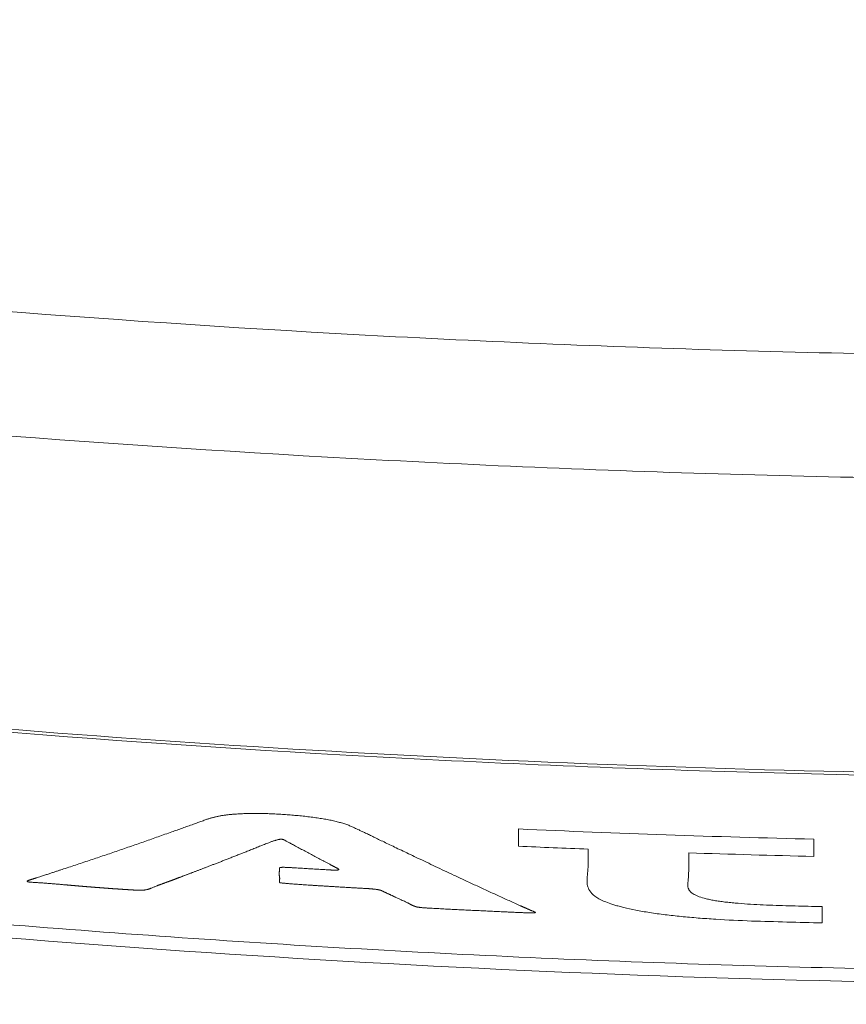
# Model space of a CAD drawing. Header units: millimetres. Extents: x 4 to 415, y -8563 to 292.
# Tile 65 of 256: x 89.5 to 92.1, y 65.21 to 68.31. Entities that reach past the tile are written whole.
import ezdxf

# ---------------------------------------------------------------- set-up
doc = ezdxf.new("R2010")
doc.units = ezdxf.units.MM
doc.layers.add('1', color=7, linetype='Continuous')

# ---------------------------------------------------------------- blocks, each defined once
blk = doc.blocks.new('_U0')
at = {"layer": '1', "color": 27, "lineweight": 13}
blk.add_arc((93.083333, 93.336624), 45.139366, 135, 44.999943, dxfattribs=at)

msp = doc.modelspace()

# ---------------------------------------------------------------- linework, layer by layer
at = {"layer": '1', "color": 27, "linetype": 'Continuous', "lineweight": 13}
for points, knots in [([(74.2361, 71.4422), (74.6013, 71.2563), (74.9697, 71.0778), (75.7128, 70.735), (76.0873, 70.5706), (76.8423, 70.2552), (77.2226, 70.1041), (77.7015, 69.9232), (77.7975, 69.8875), (77.9897, 69.8167), (78.0859, 69.7817), (78.3748, 69.6781), (78.5676, 69.6107), (79.147, 69.4135), (79.5344, 69.2886), (80.3113, 69.0511), (80.7008, 68.9386), (81.8723, 68.6186), (82.6573, 68.4288), (84.2348, 68.0929), (85.0273, 67.9467), (86.6194, 67.696), (87.419, 67.5914), (89.0252, 67.4231), (89.8318, 67.3595), (91.0471, 67.2952), (91.453, 67.279), (92.2668, 67.2572), (92.6746, 67.2517), (93.0833, 67.2517)], [0, 0, 0, 0, 0.0625, 0.0625, 0.125, 0.125, 0.1875, 0.1875, 0.203125, 0.203125, 0.21875, 0.21875, 0.25, 0.25, 0.3125, 0.3125, 0.375, 0.375, 0.5, 0.5, 0.625, 0.625, 0.75, 0.75, 0.875, 0.875, 0.9375, 0.9375, 1, 1, 1, 1]), ([(93.0833, 66.8619), (92.6708, 66.8619), (92.2592, 66.8675), (91.4378, 66.8895), (91.028, 66.9058), (89.8014, 66.9707), (88.9873, 67.035), (87.3661, 67.2048), (86.559, 67.3104), (84.952, 67.5635), (84.1521, 67.7111), (82.5598, 68.0502), (81.7674, 68.2418), (80.5849, 68.5647), (80.1918, 68.6784), (79.4076, 68.9181), (79.0166, 69.0442), (78.4318, 69.2432), (78.2371, 69.3112), (77.9456, 69.4158), (77.8484, 69.4511), (77.6544, 69.5225), (77.5575, 69.5586), (77.2674, 69.6681), (77.0745, 69.7428), (76.6903, 69.8955), (76.4989, 69.9735), (75.927, 70.2124), (75.5487, 70.3783), (74.7984, 70.7244), (74.4264, 70.9044), (74.0578, 71.0919)], [0, 0, 0, 0, 0.0625, 0.0625, 0.125, 0.125, 0.25, 0.25, 0.375, 0.375, 0.5, 0.5, 0.625, 0.625, 0.6875, 0.6875, 0.75, 0.75, 0.78125, 0.78125, 0.796875, 0.796875, 0.8125, 0.8125, 0.84375, 0.84375, 0.875, 0.875, 0.9375, 0.9375, 1, 1, 1, 1])]:
    msp.add_open_spline(points, degree=3, knots=knots, dxfattribs=at)
at = {"layer": '1', "color": 27, "linetype": 'Continuous', "lineweight": 18}
msp.add_open_spline([(73.8152, 70.3684), (74.1859, 70.174), (74.5592, 69.9875), (75.311, 69.6291), (75.6894, 69.4572), (76.4509, 69.1274), (76.8341, 68.9694), (77.6051, 68.6667), (77.9928, 68.522), (79.1626, 68.1069), (79.9512, 67.8555), (81.5446, 67.3999), (82.3494, 67.1958), (83.5684, 66.9236), (83.9767, 66.8386), (84.4895, 66.7393), (84.5921, 66.7198), (84.7974, 66.6815), (85.1055, 66.6252), (85.4139, 66.5722), (86.4424, 66.4026), (87.2675, 66.2898), (88.9218, 66.1088), (89.7511, 66.0405), (90.9983, 65.9718), (91.4145, 65.9545), (92.2481, 65.9314), (92.6654, 65.9255), (93.0833, 65.9255)], degree=3, knots=[0, 0, 0, 0, 0.0625, 0.0625, 0.125, 0.125, 0.1875, 0.1875, 0.25, 0.25, 0.375, 0.375, 0.5, 0.5, 0.5625, 0.5625, 0.578125, 0.578125, 0.59375, 0.625, 0.625, 0.75, 0.75, 0.875, 0.875, 0.9375, 0.9375, 1, 1, 1, 1], dxfattribs=at)
at = {"layer": '1', "color": 180, "linetype": 'Continuous', "lineweight": 18}
for points, knots in [([(93.0833, 65.9349), (92.4188, 65.9349), (91.7569, 65.9497), (90.4381, 66.0076), (89.7812, 66.0507), (88.4723, 66.1643), (87.8203, 66.235), (86.5211, 66.4037), (85.2269, 66.6), (83.9425, 66.8523), (82.6633, 67.1335), (82.0262, 67.2887), (80.7575, 67.6294), (80.1259, 67.8151), (78.8684, 68.2191), (78.2426, 68.4375), (77.6199, 68.6737)], [0, 0, 0, 0, 0.125, 0.125, 0.25, 0.25, 0.375, 0.375, 0.5, 0.625, 0.625, 0.75, 0.75, 0.875, 0.875, 1, 1, 1, 1]), ([(84.0033, 66.2058), (84.1899, 66.1671), (84.3768, 66.1296), (84.7511, 66.0571), (84.9385, 66.022), (85.5012, 65.9205), (86.2529, 65.795), (87.0075, 65.6887), (87.5744, 65.6161), (87.7636, 65.5931), (88.1423, 65.5495), (88.3318, 65.5289), (89.2795, 65.4319), (90.0388, 65.3734), (91.5594, 65.2951), (92.3208, 65.2752), (93.0833, 65.2752)], [0, 0, 0, 0, 0.0625, 0.0625, 0.125, 0.125, 0.25, 0.375, 0.375, 0.4375, 0.4375, 0.5, 0.5, 0.75, 0.75, 1, 1, 1, 1])]:
    msp.add_open_spline(points, degree=3, knots=knots, dxfattribs=at)
at = {"layer": '1', "color": 2, "linetype": 'Continuous', "lineweight": 18}
msp.add_open_spline([(93.0833, 63.3366), (86.881, 63.3366), (80.4001, 64.8717), (74.7336, 68.0155)], degree=3, dxfattribs=at)
at = {"layer": '1', "color": 7, "linetype": 'Continuous', "lineweight": 13}
msp.add_open_spline([(93.0833, 65.3164), (92.8946, 65.3164), (92.7059, 65.3177), (92.3286, 65.3225), (92.1399, 65.3262), (91.574, 65.3408), (90.8201, 65.3698), (90.0673, 65.4179), (89.5031, 65.461), (89.3151, 65.4765), (88.9393, 65.51), (88.7514, 65.5279), (87.8131, 65.6233), (87.0652, 65.7183), (85.5751, 65.946), (84.8328, 66.0787), (84.0934, 66.2307)], degree=3, knots=[0, 0, 0, 0, 0.0625, 0.0625, 0.125, 0.125, 0.25, 0.375, 0.375, 0.4375, 0.4375, 0.5, 0.5, 0.75, 0.75, 1, 1, 1, 1], dxfattribs=at)
at = {"layer": '1', "color": 180, "linetype": 'Continuous', "lineweight": 13}
for points, knots in [([(90.5466, 65.7712), (90.5482, 65.7705), (90.5518, 65.7688), (90.558, 65.7658), (90.5658, 65.7621), (90.575, 65.7577), (90.5858, 65.7525), (90.5981, 65.7466), (90.612, 65.7399), (90.6273, 65.7325), (90.6442, 65.7244), (90.6627, 65.7155), (90.6826, 65.7059), (90.7041, 65.6956), (90.7271, 65.6846), (90.7517, 65.6729), (90.7777, 65.6605), (90.8054, 65.6475), (90.8345, 65.6337), (90.8652, 65.6193), (90.8978, 65.604), (90.9318, 65.5882), (90.9668, 65.5721), (91.0019, 65.556), (91.037, 65.54), (91.0614, 65.529), (91.0749, 65.523), (91.0775, 65.5218), (91.0802, 65.5206), (91.0829, 65.5194), (91.0855, 65.5182), (91.0882, 65.517), (91.0909, 65.5159), (91.0936, 65.5147), (91.0963, 65.5135), (91.099, 65.5123), (91.1017, 65.5111), (91.1044, 65.51), (91.1072, 65.5088), (91.1099, 65.5076), (91.1127, 65.5064), (91.1154, 65.5052), (91.1176, 65.5043), (91.119, 65.5037), (91.1196, 65.5033), (91.1198, 65.503), (91.1198, 65.5027), (91.1196, 65.5024), (91.119, 65.5022), (91.1181, 65.5019), (91.117, 65.5018), (91.1156, 65.5016), (91.1139, 65.5015), (91.1119, 65.5014), (91.1097, 65.5014), (91.1072, 65.5014), (91.1044, 65.5014), (91.1013, 65.5014), (91.098, 65.5015), (91.0944, 65.5016), (91.0905, 65.5017), (91.0863, 65.5019), (91.0818, 65.5021), (91.0778, 65.5023), (91.0737, 65.5025), (91.0687, 65.5027), (91.0615, 65.503), (91.0521, 65.5035), (91.0405, 65.504), (91.025, 65.5047), (91.0064, 65.5055), (90.9852, 65.5065), (90.964, 65.5075), (90.9429, 65.5085), (90.9217, 65.5095), (90.9005, 65.5106), (90.8794, 65.5116), (90.8582, 65.5126), (90.837, 65.5137), (90.8158, 65.5148), (90.7996, 65.5156), (90.7885, 65.5162), (90.7826, 65.5165), (90.7771, 65.5169), (90.772, 65.5172), (90.7673, 65.5176), (90.763, 65.518), (90.7591, 65.5184), (90.7555, 65.5188), (90.7524, 65.5192), (90.7496, 65.5197), (90.7472, 65.5201), (90.7453, 65.5206), (90.7439, 65.521), (90.7428, 65.5214), (90.7418, 65.5218), (90.7408, 65.5221), (90.7399, 65.5225), (90.739, 65.5228), (90.7381, 65.5231), (90.7372, 65.5235), (90.7363, 65.5238), (90.7355, 65.5242), (90.7347, 65.5245), (90.7338, 65.5249), (90.733, 65.5252), (90.7323, 65.5256), (90.7315, 65.5259), (90.7307, 65.5263), (90.73, 65.5266), (90.7293, 65.527), (90.7286, 65.5273), (90.7279, 65.5277), (90.7272, 65.528), (90.7266, 65.5284), (90.726, 65.5287), (90.7253, 65.5291), (90.7248, 65.5294), (90.7242, 65.5298), (90.7236, 65.5301), (90.7231, 65.5305), (90.7225, 65.5308), (90.722, 65.5312), (90.7207, 65.5318), (90.7186, 65.5329), (90.7151, 65.5345), (90.7104, 65.5367), (90.7043, 65.5395), (90.697, 65.5429), (90.6883, 65.5469), (90.6812, 65.5502), (90.6761, 65.5526), (90.6734, 65.5539), (90.6706, 65.5551), (90.6679, 65.5564), (90.6652, 65.5577), (90.6625, 65.5589), (90.6598, 65.5602), (90.6571, 65.5615), (90.6544, 65.5627), (90.6517, 65.564), (90.649, 65.5653), (90.6463, 65.5666), (90.6436, 65.5678), (90.6409, 65.5691), (90.6382, 65.5704), (90.6362, 65.5714), (90.6346, 65.5721), (90.6335, 65.5725), (90.6322, 65.5729), (90.6307, 65.5733), (90.6291, 65.5737), (90.6273, 65.5741), (90.6254, 65.5744), (90.6233, 65.5748), (90.621, 65.5751), (90.6186, 65.5755), (90.6161, 65.5758), (90.6133, 65.5761), (90.6105, 65.5764), (90.6074, 65.5767), (90.6042, 65.577), (90.6009, 65.5773), (90.5974, 65.5776), (90.5937, 65.5779), (90.5899, 65.5781), (90.5859, 65.5784), (90.5814, 65.5786), (90.5764, 65.5789), (90.571, 65.5792), (90.5656, 65.5795), (90.5602, 65.5798), (90.5547, 65.5801), (90.5493, 65.5804), (90.5439, 65.5807), (90.5385, 65.581), (90.5295, 65.5815), (90.5171, 65.5822), (90.5016, 65.5831), (90.4867, 65.584), (90.4725, 65.5849), (90.4588, 65.5857), (90.4458, 65.5865), (90.4334, 65.5873), (90.4216, 65.5881), (90.4104, 65.5888), (90.3999, 65.5895), (90.39, 65.5902), (90.3807, 65.5908), (90.372, 65.5914), (90.364, 65.592), (90.3565, 65.5926), (90.3497, 65.5931), (90.3435, 65.5936), (90.338, 65.594), (90.333, 65.5945), (90.3287, 65.5949), (90.325, 65.5953), (90.322, 65.5956), (90.3195, 65.5959), (90.3176, 65.5962), (90.3163, 65.5964), (90.3158, 65.5967), (90.3156, 65.5968), (90.3155, 65.597), (90.3154, 65.5972), (90.3153, 65.5975), (90.3153, 65.5977), (90.3152, 65.5981), (90.3151, 65.5984), (90.3151, 65.5989), (90.3151, 65.5993), (90.3151, 65.5998), (90.315, 65.6004), (90.3151, 65.601), (90.3151, 65.6016), (90.3151, 65.6022), (90.3151, 65.603), (90.3152, 65.6037), (90.3153, 65.6045), (90.3154, 65.6053), (90.3155, 65.6067), (90.3156, 65.6085), (90.3156, 65.6109), (90.3154, 65.6132), (90.315, 65.6155), (90.3145, 65.6177), (90.3142, 65.6198), (90.3141, 65.622), (90.314, 65.6241), (90.314, 65.6262), (90.3141, 65.6282), (90.3143, 65.6303), (90.3147, 65.6324), (90.315, 65.6341), (90.3153, 65.6354), (90.3154, 65.6364), (90.3153, 65.6373), (90.3152, 65.6383), (90.3149, 65.6392), (90.3146, 65.64), (90.3145, 65.6408), (90.3145, 65.6415), (90.3146, 65.6421), (90.3149, 65.6426), (90.3152, 65.6432), (90.3156, 65.6436), (90.316, 65.644), (90.3166, 65.6442), (90.3174, 65.6444), (90.3184, 65.6446), (90.3197, 65.6447), (90.3212, 65.6448), (90.323, 65.6449), (90.325, 65.6449), (90.3273, 65.6449), (90.3299, 65.6449), (90.3327, 65.6448), (90.3358, 65.6447), (90.3391, 65.6446), (90.3426, 65.6444), (90.3465, 65.6443), (90.3505, 65.644), (90.3549, 65.6438), (90.3595, 65.6435), (90.3657, 65.6431), (90.3736, 65.6426), (90.3829, 65.642), (90.3922, 65.6415), (90.4015, 65.6409), (90.4108, 65.6403), (90.4202, 65.6397), (90.4295, 65.6392), (90.4388, 65.6386), (90.4481, 65.6381), (90.4574, 65.6375), (90.4668, 65.637), (90.4742, 65.6366), (90.4796, 65.6363), (90.483, 65.6362), (90.4861, 65.6361), (90.4889, 65.636), (90.4915, 65.6361), (90.4937, 65.6361), (90.4957, 65.6362), (90.4974, 65.6364), (90.4988, 65.6367), (90.4999, 65.6369), (90.5008, 65.6373), (90.5013, 65.6377), (90.5016, 65.6381), (90.5015, 65.6386), (90.5012, 65.6391), (90.5007, 65.6397), (90.4998, 65.6403), (90.4986, 65.641), (90.4972, 65.6418), (90.4955, 65.6426), (90.4937, 65.6435), (90.492, 65.6444), (90.4902, 65.6453), (90.4885, 65.6461), (90.4868, 65.647), (90.485, 65.6479), (90.4833, 65.6488), (90.4816, 65.6497), (90.4799, 65.6506), (90.4781, 65.6515), (90.4764, 65.6525), (90.4728, 65.6545), (90.467, 65.6576), (90.459, 65.6618), (90.4507, 65.6663), (90.4398, 65.672), (90.4266, 65.6789), (90.4113, 65.6871), (90.396, 65.6953), (90.3808, 65.7035), (90.3685, 65.7102), (90.3592, 65.7153), (90.353, 65.7186), (90.3475, 65.7216), (90.3426, 65.7242), (90.3383, 65.7265), (90.3347, 65.7284), (90.3317, 65.7299), (90.3293, 65.7311), (90.3276, 65.7319), (90.3263, 65.7325), (90.3249, 65.7329), (90.3229, 65.7332), (90.3207, 65.7333), (90.3184, 65.7332), (90.3159, 65.733), (90.3133, 65.7325), (90.3103, 65.732), (90.3072, 65.7312), (90.3038, 65.7303), (90.3002, 65.7292), (90.2963, 65.728), (90.2922, 65.7266), (90.2879, 65.725), (90.2833, 65.7233), (90.2777, 65.721), (90.2711, 65.7184), (90.2636, 65.7154), (90.2562, 65.7124), (90.2489, 65.7095), (90.2417, 65.7066), (90.2345, 65.7038), (90.2275, 65.701), (90.2205, 65.6982), (90.2137, 65.6955), (90.2069, 65.6928), (90.2003, 65.6902), (90.1937, 65.6876), (90.1872, 65.685), (90.1808, 65.6825), (90.1745, 65.68), (90.1683, 65.6776), (90.1621, 65.6752), (90.1561, 65.6728), (90.1502, 65.6705), (90.1443, 65.6682), (90.1385, 65.6659), (90.1329, 65.6637), (90.1273, 65.6616), (90.1218, 65.6594), (90.1164, 65.6573), (90.1111, 65.6553), (90.1059, 65.6533), (90.1008, 65.6513), (90.0958, 65.6493), (90.0908, 65.6474), (90.086, 65.6456), (90.0813, 65.6438), (90.0766, 65.642), (90.072, 65.6402), (90.0676, 65.6385), (90.0632, 65.6368), (90.0589, 65.6352), (90.0547, 65.6336), (90.0506, 65.632), (90.0466, 65.6305), (90.0427, 65.629), (90.0388, 65.6275), (90.0351, 65.6261), (90.0314, 65.6247), (90.0279, 65.6234), (90.0244, 65.622), (90.0211, 65.6208), (90.0178, 65.6195), (90.0146, 65.6183), (90.0115, 65.6172), (90.0085, 65.616), (90.0056, 65.6149), (90.0028, 65.6139), (90.0001, 65.6128), (89.9974, 65.6119), (89.9949, 65.6109), (89.9925, 65.61), (89.9901, 65.6091), (89.9879, 65.6082), (89.9857, 65.6074), (89.9836, 65.6067), (89.9816, 65.6059), (89.9798, 65.6052), (89.978, 65.6045), (89.9763, 65.6039), (89.9746, 65.6033), (89.9731, 65.6027), (89.9717, 65.6022), (89.9704, 65.6017), (89.9691, 65.6012), (89.968, 65.6008), (89.9669, 65.6004), (89.966, 65.6001), (89.9651, 65.5997), (89.9643, 65.5995), (89.9636, 65.5992), (89.963, 65.599), (89.9625, 65.5988), (89.9621, 65.5987), (89.9607, 65.5981), (89.9582, 65.5973), (89.9548, 65.5961), (89.9516, 65.5949), (89.9486, 65.5938), (89.9457, 65.5928), (89.9431, 65.5918), (89.9406, 65.5909), (89.9383, 65.5901), (89.9362, 65.5893), (89.9343, 65.5886), (89.9326, 65.5879), (89.931, 65.5873), (89.9285, 65.5863), (89.925, 65.5849), (89.9206, 65.5831), (89.9163, 65.5813), (89.9127, 65.5797), (89.9098, 65.5784), (89.9074, 65.5775), (89.905, 65.5767), (89.9025, 65.5759), (89.9, 65.5752), (89.8974, 65.5746), (89.8947, 65.5741), (89.8919, 65.5737), (89.8891, 65.5733), (89.8863, 65.573), (89.8833, 65.5727), (89.8803, 65.5726), (89.8773, 65.5725), (89.8742, 65.5725), (89.871, 65.5726), (89.868, 65.5728), (89.8654, 65.5729), (89.8631, 65.5731), (89.8608, 65.5732), (89.8584, 65.5733), (89.8561, 65.5735), (89.8538, 65.5736), (89.8515, 65.5738), (89.8492, 65.5739), (89.8469, 65.5741), (89.8446, 65.5742), (89.8422, 65.5743), (89.8399, 65.5745), (89.8376, 65.5746), (89.8353, 65.5748), (89.833, 65.5749), (89.8307, 65.5751), (89.8284, 65.5752), (89.826, 65.5754), (89.8237, 65.5755), (89.8214, 65.5757), (89.8191, 65.5758), (89.8168, 65.576), (89.8145, 65.5762), (89.8122, 65.5763), (89.8098, 65.5765), (89.8075, 65.5766), (89.8052, 65.5768), (89.8029, 65.5769), (89.8006, 65.5771), (89.7983, 65.5773), (89.796, 65.5774), (89.7937, 65.5776), (89.7913, 65.5777), (89.789, 65.5779), (89.7867, 65.5781), (89.7844, 65.5782), (89.7821, 65.5784), (89.7798, 65.5786), (89.7775, 65.5787), (89.7751, 65.5789), (89.7728, 65.5791), (89.7705, 65.5792), (89.7682, 65.5794), (89.7659, 65.5796), (89.7636, 65.5798), (89.7613, 65.5799), (89.759, 65.5801), (89.7566, 65.5803), (89.7543, 65.5804), (89.752, 65.5806), (89.7497, 65.5808), (89.7474, 65.581), (89.7451, 65.5811), (89.7428, 65.5813), (89.7405, 65.5815), (89.7381, 65.5817), (89.7358, 65.5819), (89.7335, 65.582), (89.7312, 65.5822), (89.7289, 65.5824), (89.7266, 65.5826), (89.7243, 65.5828), (89.722, 65.583), (89.7196, 65.5831), (89.7173, 65.5833), (89.715, 65.5835), (89.7127, 65.5837), (89.7104, 65.5839), (89.7081, 65.5841), (89.7058, 65.5843), (89.7035, 65.5845), (89.7011, 65.5847), (89.6988, 65.5848), (89.6965, 65.585), (89.6942, 65.5852), (89.6919, 65.5854), (89.6896, 65.5856), (89.6873, 65.5858), (89.685, 65.586), (89.6826, 65.5862), (89.6803, 65.5864), (89.678, 65.5866), (89.6757, 65.5868), (89.6734, 65.587), (89.6711, 65.5872), (89.6688, 65.5874), (89.6665, 65.5876), (89.6642, 65.5878), (89.6618, 65.588), (89.6595, 65.5882), (89.6572, 65.5884), (89.6549, 65.5886), (89.6526, 65.5888), (89.6503, 65.589), (89.648, 65.5892), (89.6443, 65.5896), (89.6391, 65.59), (89.6326, 65.5906), (89.626, 65.5912), (89.6195, 65.5917), (89.6129, 65.5923), (89.6064, 65.5928), (89.5998, 65.5933), (89.5932, 65.5939), (89.5867, 65.5944), (89.5801, 65.5949), (89.5736, 65.5953), (89.567, 65.5958), (89.5605, 65.5963), (89.5539, 65.5967), (89.5473, 65.5972), (89.5408, 65.5976), (89.5357, 65.5979), (89.5322, 65.5982), (89.5302, 65.5983), (89.5285, 65.5985), (89.5269, 65.5987), (89.5256, 65.599), (89.5244, 65.5992), (89.5234, 65.5995), (89.5226, 65.5998), (89.5221, 65.6001), (89.5217, 65.6005), (89.5215, 65.6008), (89.5215, 65.6012), (89.5217, 65.6016), (89.5221, 65.602), (89.5227, 65.6024), (89.5235, 65.6029), (89.5245, 65.6033), (89.5256, 65.6038), (89.527, 65.6043), (89.5285, 65.6049), (89.5303, 65.6054), (89.5324, 65.606), (89.5348, 65.6067), (89.5375, 65.6075), (89.5402, 65.6083), (89.5429, 65.6092), (89.5457, 65.6101), (89.5485, 65.611), (89.5546, 65.6129), (89.5638, 65.616), (89.5759, 65.6199), (89.5874, 65.6237), (89.5983, 65.6273), (89.6086, 65.6307), (89.6183, 65.6339), (89.6274, 65.6369), (89.6475, 65.6435), (89.6789, 65.6538), (89.7215, 65.668), (89.7642, 65.6824), (89.8067, 65.6969), (89.8491, 65.7115), (89.8915, 65.7263), (89.9338, 65.7412), (89.9676, 65.7532), (89.993, 65.7623), (90.01, 65.7684), (90.027, 65.7744), (90.0408, 65.7793), (90.051, 65.783), (90.0579, 65.7854), (90.0647, 65.7878), (90.0715, 65.7903), (90.0782, 65.7928), (90.0839, 65.7949), (90.0887, 65.7966), (90.0927, 65.7979), (90.0967, 65.7992), (90.1009, 65.8004), (90.1052, 65.8016), (90.1096, 65.8027), (90.114, 65.8037), (90.1186, 65.8048), (90.1233, 65.8057), (90.1281, 65.8066), (90.133, 65.8075), (90.1381, 65.8083), (90.1432, 65.809), (90.1484, 65.8097), (90.1537, 65.8104), (90.1592, 65.811), (90.1647, 65.8115), (90.1704, 65.812), (90.179, 65.8126), (90.1909, 65.8134), (90.2064, 65.814), (90.2225, 65.8144), (90.239, 65.8145), (90.256, 65.8144), (90.2736, 65.8139), (90.2916, 65.8133), (90.3102, 65.8123), (90.3292, 65.8111), (90.3488, 65.8096), (90.3688, 65.8079), (90.3858, 65.8063), (90.3995, 65.8048), (90.4096, 65.8036), (90.4195, 65.8024), (90.4291, 65.8011), (90.4385, 65.7997), (90.4476, 65.7983), (90.4564, 65.7968), (90.465, 65.7952), (90.4732, 65.7936), (90.4813, 65.7919), (90.489, 65.7901), (90.4965, 65.7883), (90.5037, 65.7864), (90.5106, 65.7844), (90.5173, 65.7824), (90.5237, 65.7803), (90.5299, 65.7781), (90.5357, 65.7759), (90.5414, 65.7735), (90.5449, 65.772), (90.5466, 65.7712)], [0, 0, 0, 0, 0.001657, 0.003883, 0.006679, 0.010044, 0.013979, 0.018483, 0.023557, 0.029201, 0.035415, 0.042198, 0.049551, 0.057475, 0.065968, 0.075032, 0.084665, 0.094869, 0.105644, 0.116989, 0.128905, 0.141788, 0.154672, 0.167558, 0.180446, 0.193334, 0.194299, 0.195263, 0.196227, 0.197191, 0.198155, 0.19912, 0.200084, 0.201048, 0.202013, 0.202977, 0.203942, 0.204906, 0.205871, 0.206836, 0.2078, 0.208765, 0.20973, 0.210051, 0.210345, 0.210616, 0.210869, 0.211108, 0.211343, 0.211578, 0.211823, 0.212084, 0.212365, 0.212671, 0.213006, 0.213372, 0.213771, 0.214205, 0.214675, 0.215181, 0.215725, 0.216306, 0.216927, 0.217586, 0.217976, 0.218673, 0.219675, 0.220983, 0.222597, 0.224516, 0.227466, 0.230417, 0.233368, 0.23632, 0.239272, 0.242225, 0.245178, 0.248131, 0.251086, 0.25404, 0.256996, 0.257872, 0.258694, 0.259463, 0.26018, 0.260847, 0.261466, 0.262038, 0.262567, 0.263057, 0.263512, 0.263938, 0.264341, 0.264731, 0.265014, 0.265297, 0.265579, 0.265862, 0.266143, 0.266425, 0.266706, 0.266987, 0.267268, 0.267549, 0.267829, 0.268109, 0.26839, 0.26867, 0.268949, 0.269229, 0.269509, 0.269789, 0.270068, 0.270348, 0.270628, 0.270908, 0.271188, 0.271468, 0.271748, 0.272028, 0.272309, 0.272589, 0.27287, 0.27323, 0.274062, 0.275366, 0.277141, 0.279388, 0.282106, 0.285297, 0.288959, 0.289967, 0.290975, 0.291983, 0.292991, 0.293999, 0.295007, 0.296015, 0.297023, 0.298031, 0.299039, 0.300047, 0.301055, 0.302063, 0.303071, 0.304079, 0.305087, 0.305424, 0.305758, 0.306091, 0.306424, 0.306759, 0.307099, 0.307446, 0.307802, 0.308167, 0.308545, 0.308936, 0.309341, 0.309762, 0.3102, 0.310656, 0.311131, 0.311625, 0.312139, 0.312673, 0.313229, 0.313806, 0.314562, 0.315318, 0.316074, 0.31683, 0.317586, 0.318342, 0.319098, 0.319855, 0.320611, 0.322862, 0.325027, 0.327106, 0.329098, 0.331003, 0.332822, 0.334554, 0.3362, 0.337759, 0.339232, 0.340618, 0.341918, 0.343131, 0.344259, 0.3453, 0.346255, 0.347124, 0.347908, 0.348606, 0.34922, 0.34975, 0.350198, 0.350565, 0.350856, 0.351079, 0.35125, 0.351348, 0.35148, 0.351647, 0.351849, 0.352086, 0.352358, 0.352665, 0.353007, 0.353384, 0.353796, 0.354244, 0.354726, 0.355244, 0.355797, 0.356384, 0.357007, 0.357666, 0.358359, 0.359087, 0.361019, 0.36295, 0.364881, 0.366813, 0.368535, 0.370256, 0.371977, 0.373698, 0.375419, 0.37714, 0.378861, 0.380582, 0.382304, 0.383084, 0.383863, 0.384643, 0.385423, 0.386203, 0.386835, 0.387426, 0.387978, 0.388489, 0.388962, 0.389395, 0.389791, 0.39015, 0.390364, 0.390581, 0.390807, 0.391048, 0.391309, 0.391593, 0.391903, 0.392241, 0.39261, 0.393011, 0.393444, 0.39391, 0.39441, 0.394945, 0.395515, 0.39612, 0.396761, 0.397438, 0.39874, 0.400041, 0.401342, 0.402643, 0.403944, 0.405245, 0.406546, 0.407847, 0.409148, 0.410448, 0.411749, 0.413049, 0.413558, 0.41403, 0.414466, 0.41487, 0.415245, 0.415596, 0.415929, 0.416249, 0.416564, 0.416882, 0.41721, 0.417554, 0.417921, 0.418314, 0.418739, 0.419198, 0.419694, 0.420229, 0.420803, 0.421474, 0.422148, 0.422826, 0.423507, 0.424191, 0.424879, 0.42557, 0.426264, 0.426962, 0.427663, 0.428367, 0.429075, 0.429786, 0.432965, 0.436259, 0.439668, 0.443192, 0.449434, 0.455675, 0.461916, 0.468156, 0.474396, 0.477201, 0.479734, 0.481994, 0.483981, 0.485696, 0.487138, 0.488307, 0.489205, 0.48983, 0.490183, 0.490526, 0.490802, 0.491082, 0.491435, 0.491898, 0.492489, 0.493214, 0.494078, 0.495085, 0.496235, 0.497529, 0.498968, 0.500553, 0.502284, 0.504162, 0.507162, 0.510126, 0.513053, 0.515944, 0.518799, 0.521617, 0.524399, 0.527145, 0.529854, 0.532526, 0.535163, 0.537763, 0.540326, 0.542853, 0.545344, 0.547798, 0.550216, 0.552597, 0.554942, 0.557251, 0.559523, 0.561759, 0.563958, 0.566121, 0.568247, 0.570337, 0.572391, 0.574408, 0.576389, 0.578333, 0.580241, 0.582112, 0.583947, 0.585745, 0.587507, 0.589233, 0.590922, 0.592574, 0.59419, 0.59577, 0.597313, 0.59882, 0.60029, 0.601724, 0.603121, 0.604482, 0.605806, 0.607094, 0.608345, 0.60956, 0.610738, 0.61188, 0.612986, 0.614054, 0.615087, 0.616083, 0.617042, 0.617965, 0.618851, 0.619701, 0.620515, 0.621292, 0.622032, 0.622736, 0.623403, 0.624034, 0.624629, 0.625186, 0.625708, 0.626193, 0.626641, 0.627053, 0.627428, 0.627767, 0.628069, 0.628335, 0.628565, 0.628757, 0.628914, 0.629033, 0.630401, 0.6317, 0.632931, 0.634094, 0.635189, 0.636216, 0.637175, 0.638065, 0.638888, 0.639642, 0.640328, 0.640947, 0.641497, 0.643394, 0.64529, 0.647187, 0.649082, 0.650093, 0.651049, 0.651953, 0.652805, 0.653607, 0.654359, 0.655064, 0.655724, 0.656342, 0.65692, 0.657463, 0.657975, 0.658462, 0.658931, 0.659389, 0.659844, 0.660168, 0.660492, 0.660815, 0.661139, 0.661463, 0.661787, 0.66211, 0.662434, 0.662758, 0.663081, 0.663405, 0.663728, 0.664052, 0.664375, 0.664699, 0.665022, 0.665346, 0.665669, 0.665992, 0.666316, 0.666639, 0.666962, 0.667286, 0.667609, 0.667932, 0.668255, 0.668579, 0.668902, 0.669225, 0.669548, 0.669871, 0.670195, 0.670518, 0.670841, 0.671164, 0.671487, 0.67181, 0.672134, 0.672457, 0.67278, 0.673103, 0.673426, 0.673749, 0.674072, 0.674395, 0.674719, 0.675042, 0.675365, 0.675688, 0.676011, 0.676334, 0.676657, 0.676981, 0.677304, 0.677627, 0.67795, 0.678273, 0.678597, 0.67892, 0.679243, 0.679566, 0.67989, 0.680213, 0.680536, 0.68086, 0.681183, 0.681506, 0.68183, 0.682153, 0.682476, 0.6828, 0.683123, 0.683447, 0.68377, 0.684094, 0.684418, 0.684741, 0.685065, 0.685388, 0.685712, 0.686036, 0.68636, 0.686683, 0.687007, 0.687331, 0.687655, 0.687979, 0.688303, 0.688627, 0.688951, 0.689275, 0.689599, 0.689923, 0.690247, 0.690572, 0.690896, 0.691815, 0.692733, 0.69365, 0.694568, 0.695484, 0.696401, 0.697317, 0.698233, 0.699149, 0.700065, 0.700981, 0.701898, 0.702815, 0.703732, 0.70465, 0.705569, 0.706489, 0.706785, 0.707054, 0.707301, 0.707529, 0.707745, 0.707956, 0.708169, 0.708391, 0.708628, 0.708887, 0.70917, 0.709482, 0.709824, 0.710197, 0.710605, 0.711047, 0.711524, 0.712037, 0.712587, 0.713173, 0.713797, 0.714459, 0.715346, 0.716258, 0.717194, 0.718154, 0.719138, 0.720147, 0.721179, 0.725819, 0.730236, 0.734431, 0.738403, 0.742154, 0.745682, 0.748988, 0.752071, 0.767546, 0.783018, 0.798487, 0.813953, 0.829416, 0.844876, 0.860334, 0.875788, 0.881977, 0.888167, 0.894356, 0.900545, 0.903019, 0.905492, 0.907966, 0.910439, 0.912912, 0.915385, 0.91677, 0.918129, 0.91946, 0.920765, 0.922044, 0.923298, 0.924529, 0.925736, 0.92692, 0.928083, 0.929225, 0.930347, 0.931451, 0.932537, 0.933607, 0.934662, 0.935702, 0.93673, 0.937747, 0.940284, 0.942781, 0.945253, 0.947715, 0.950185, 0.952677, 0.955209, 0.957794, 0.960447, 0.963181, 0.966007, 0.968938, 0.970443, 0.971932, 0.973407, 0.974872, 0.976331, 0.977788, 0.979247, 0.980711, 0.982185, 0.983672, 0.985176, 0.986701, 0.988249, 0.989824, 0.991429, 0.993067, 0.994741, 0.996452, 0.998205, 1, 1, 1, 1]), ([(91.0664, 65.7113), (91.0664, 65.7158), (91.0664, 65.7203), (91.0664, 65.7293), (91.0664, 65.7339), (91.0664, 65.7474), (91.0664, 65.7565), (91.0664, 65.7656)], [0, 0, 0, 0, 0.25, 0.25, 0.5, 0.5, 1, 1, 1, 1]), ([(91.9952, 65.7334), (91.9952, 65.7289), (91.9952, 65.7243), (91.9952, 65.7153), (91.9952, 65.7107), (91.9952, 65.6971), (91.9952, 65.6881), (91.9952, 65.6791)], [0, 0, 0, 0, 0.25, 0.25, 0.5, 0.5, 1, 1, 1, 1]), ([(91.2853, 65.6485), (91.2853, 65.653), (91.2853, 65.6574), (91.2853, 65.6663), (91.2853, 65.6707), (91.2853, 65.6841), (91.2853, 65.6931), (91.2853, 65.702)], [0, 0, 0, 0, 0.25, 0.25, 0.5, 0.5, 1, 1, 1, 1]), ([(91.6018, 65.6904), (91.6018, 65.6875), (91.6018, 65.6846), (91.6018, 65.6788), (91.6018, 65.6758), (91.6018, 65.6671), (91.6018, 65.6613), (91.6018, 65.6555)], [0, 0, 0, 0, 0.25, 0.25, 0.5, 0.5, 1, 1, 1, 1]), ([(91.6018, 65.6555), (91.6018, 65.6457), (91.6019, 65.636), (91.6014, 65.6215), (91.6011, 65.6167), (91.6003, 65.6071), (91.5998, 65.6023), (91.599, 65.5927), (91.5987, 65.5879), (91.5999, 65.5807), (91.6006, 65.5783), (91.6029, 65.5735), (91.6046, 65.571), (91.6091, 65.5662), (91.6121, 65.5638), (91.6178, 65.5602), (91.6199, 65.559), (91.6247, 65.5566), (91.6273, 65.5554), (91.6361, 65.5519), (91.6463, 65.5485), (91.6592, 65.5453), (91.6685, 65.5432), (91.6735, 65.5422), (91.6787, 65.5412)], [0, 0, 0, 0, 0.25, 0.25, 0.375, 0.375, 0.5, 0.5, 0.625, 0.625, 0.6875, 0.6875, 0.75, 0.75, 0.8125, 0.8125, 0.84375, 0.84375, 0.875, 0.875, 0.9375, 0.96875, 0.96875, 1, 1, 1, 1]), ([(91.3977, 65.5186), (91.3925, 65.5198), (91.3875, 65.5211), (91.378, 65.5236), (91.3735, 65.5248), (91.3607, 65.5286), (91.353, 65.5312), (91.339, 65.5365), (91.3327, 65.5392), (91.3243, 65.5433), (91.3217, 65.5447), (91.3169, 65.5475), (91.3146, 65.5488), (91.304, 65.5557), (91.298, 65.5612), (91.2892, 65.5721), (91.2865, 65.5776), (91.283, 65.5885), (91.2823, 65.594), (91.282, 65.6049), (91.2823, 65.6103), (91.2833, 65.6212), (91.284, 65.6266), (91.2847, 65.6348), (91.2849, 65.6376), (91.2852, 65.643), (91.2853, 65.6458), (91.2853, 65.6485)], [0, 0, 0, 0, 0.03125, 0.03125, 0.0625, 0.0625, 0.125, 0.125, 0.1875, 0.1875, 0.21875, 0.21875, 0.25, 0.25, 0.375, 0.375, 0.5, 0.5, 0.625, 0.625, 0.75, 0.75, 0.875, 0.875, 0.9375, 0.9375, 1, 1, 1, 1]), ([(91.6787, 65.5412), (91.6837, 65.5403), (91.6889, 65.5394), (91.6998, 65.5378), (91.7055, 65.537), (91.7171, 65.5355), (91.7231, 65.5349), (91.7353, 65.5336), (91.7416, 65.533), (91.7608, 65.5313), (91.7737, 65.5303), (91.7999, 65.5286), (91.8131, 65.5279), (91.8529, 65.5259), (91.8799, 65.5249), (91.9202, 65.5237), (91.9337, 65.5233), (91.9606, 65.5226), (91.974, 65.5223), (91.9875, 65.5219)], [0, 0, 0, 0, 0.0625, 0.0625, 0.125, 0.125, 0.1875, 0.1875, 0.25, 0.25, 0.375, 0.375, 0.5, 0.5, 0.75, 0.75, 0.875, 0.875, 1, 1, 1, 1]), ([(91.7995, 65.4759), (91.7616, 65.4773), (91.724, 65.4791), (91.6774, 65.4821), (91.6681, 65.4827), (91.6497, 65.484), (91.6406, 65.4847), (91.6135, 65.4868), (91.5957, 65.4884), (91.561, 65.4919), (91.5439, 65.4938), (91.5191, 65.4968), (91.5109, 65.4979), (91.4947, 65.5002), (91.4868, 65.5013), (91.4637, 65.5049), (91.4493, 65.5075), (91.4221, 65.5128), (91.4095, 65.5157), (91.3977, 65.5186)], [0, 0, 0, 0, 0.25, 0.25, 0.3125, 0.3125, 0.375, 0.375, 0.5, 0.5, 0.625, 0.625, 0.6875, 0.6875, 0.75, 0.75, 0.875, 0.875, 1, 1, 1, 1]), ([(91.9875, 65.5219), (91.9903, 65.5218), (91.9932, 65.5218), (91.9989, 65.5216), (92.0018, 65.5216), (92.0103, 65.5213), (92.0161, 65.5212), (92.0218, 65.5211)], [0, 0, 0, 0, 0.25, 0.25, 0.5, 0.5, 1, 1, 1, 1]), ([(92.0218, 65.5211), (92.0218, 65.5168), (92.0218, 65.5125), (92.0218, 65.5039), (92.0218, 65.4996), (92.0218, 65.4868), (92.0218, 65.4783), (92.0218, 65.4698)], [0, 0, 0, 0, 0.25, 0.25, 0.5, 0.5, 1, 1, 1, 1])]:
    msp.add_open_spline(points, degree=3, knots=knots, dxfattribs=at)
for points in [[(91.0664, 65.7656), (91.3759, 65.7517), (91.6855, 65.741), (91.9952, 65.7334)], [(91.2853, 65.702), (91.2123, 65.705), (91.1393, 65.7081), (91.0664, 65.7113)], [(91.9952, 65.6791), (91.864, 65.6823), (91.7329, 65.6861), (91.6018, 65.6904)], [(92.0218, 65.4698), (91.9477, 65.4717), (91.8736, 65.4737), (91.7995, 65.4759)]]:
    msp.add_open_spline(points, degree=3, dxfattribs=at)
at = {"layer": '1', "color": 2, "linetype": 'Continuous', "lineweight": 18}
msp.add_open_spline([(79.8912, 65.6903), (80.4172, 65.4995), (81.4758, 65.1416), (83.0831, 64.6752), (84.7097, 64.2782), (85.8068, 64.0597), (86.9104, 63.8645), (87.4654, 63.7786), (88.1633, 63.686), (88.3031, 63.6682), (88.5831, 63.6341), (88.7233, 63.6178), (89.1439, 63.5713), (89.4244, 63.5433), (90.2667, 63.4686), (90.829, 63.4311), (91.5801, 63.3976), (91.7682, 63.3906), (91.9564, 63.385)], degree=3, knots=[0, 0, 0, 0, 0.136351, 0.272702, 0.409054, 0.545405, 0.545405, 0.681756, 0.681756, 0.715844, 0.715844, 0.749932, 0.749932, 0.818107, 0.818107, 0.954459, 0.954459, 1, 1, 1, 1], dxfattribs=at)

# ---------------------------------------------------------------- block references
at = {"layer": '1', "color": 23, "linetype": 'Continuous', "lineweight": 18}
msp.add_blockref('_U0', (0, 0), dxfattribs=at)

doc.saveas('drawing.dxf')
